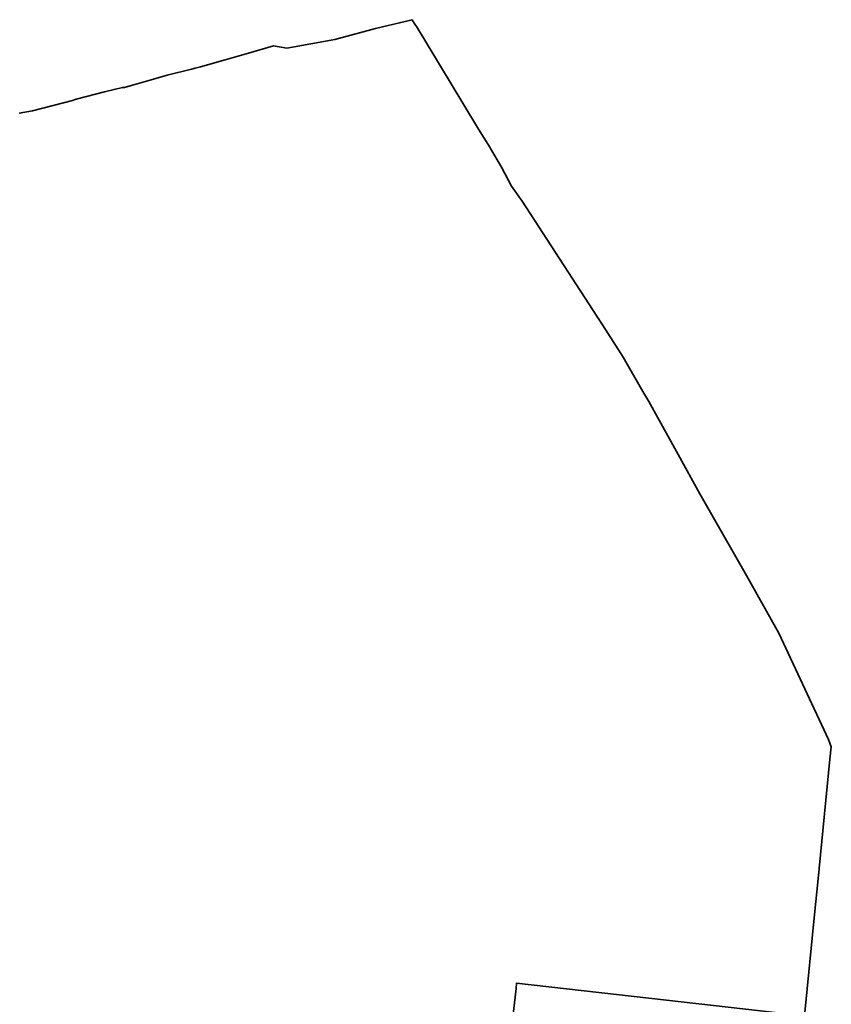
# Model space of a CAD drawing. Header units: metres. Extents: x 5548743 to 5556416, y 5707500 to 5714000.
# Tile 202 of 203: x 5555337 to 5556416, y 5709659 to 5710967. Entities that reach past the tile are written whole.
import ezdxf

# ---------------------------------------------------------------- set-up
doc = ezdxf.new("R2010")
doc.units = ezdxf.units.M
doc.header["$MEASUREMENT"] = 0
doc.layers.add('216-obręb ewidencyjny', color=7, linetype='CONTINUOUS')

msp = doc.modelspace()

# ---------------------------------------------------------------- linework, layer by layer
at = {"layer": '216-obręb ewidencyjny', "color": 4, "linetype": 'Continuous', "lineweight": 35, "flags": 128}
msp.add_lwpolyline([(5555982.49, 5709557.86), (5555996.54, 5709679.95), (5555997.36, 5709687.07), (5556196.64, 5709664.46), (5556380.06, 5709643.56), (5556393.92, 5709782.75), (5556397.73, 5709821.11), (5556414.02, 5709984.64), (5556415.84, 5710001), (5556412.13, 5710010.67), (5556346.24, 5710152.21), (5556302.98, 5710228.86), (5556240.82, 5710337.06), (5556212.22, 5710389.67), (5556173.31, 5710460.03), (5556165.22, 5710473.4), (5556139.17, 5710518.75), (5556115.57, 5710555.46), (5556004.52, 5710726.07), (5555990.58, 5710746), (5555977.05, 5710771.37), (5555962.58, 5710796.06), (5555961.65, 5710797.95), (5555946.8, 5710821.97), (5555927, 5710854.35), (5555925.61, 5710856.61), (5555864.93, 5710956.83), (5555861.23, 5710962.62), (5555858.26, 5710967.4), (5555809.63, 5710955.88), (5555755.5, 5710941.2), (5555691.59, 5710929.73), (5555673.88, 5710932.52), (5555640.74, 5710922.93), (5555609.58, 5710913.92), (5555576.79, 5710904.71), (5555570.04, 5710902.81), (5555564.87, 5710901.67), (5555532.52, 5710893.5), (5555511.45, 5710887.48), (5555486.44, 5710880.33), (5555476.11, 5710877.37), (5555473.12, 5710877.41), (5555462.09, 5710874.69), (5555449.46, 5710871.57), (5555437.2, 5710868.54), (5555411.55, 5710861.67), (5555406.79, 5710860.08), (5555353.54, 5710846.08), (5555335.65, 5710843.37)], dxfattribs=at)

doc.saveas('drawing.dxf')
